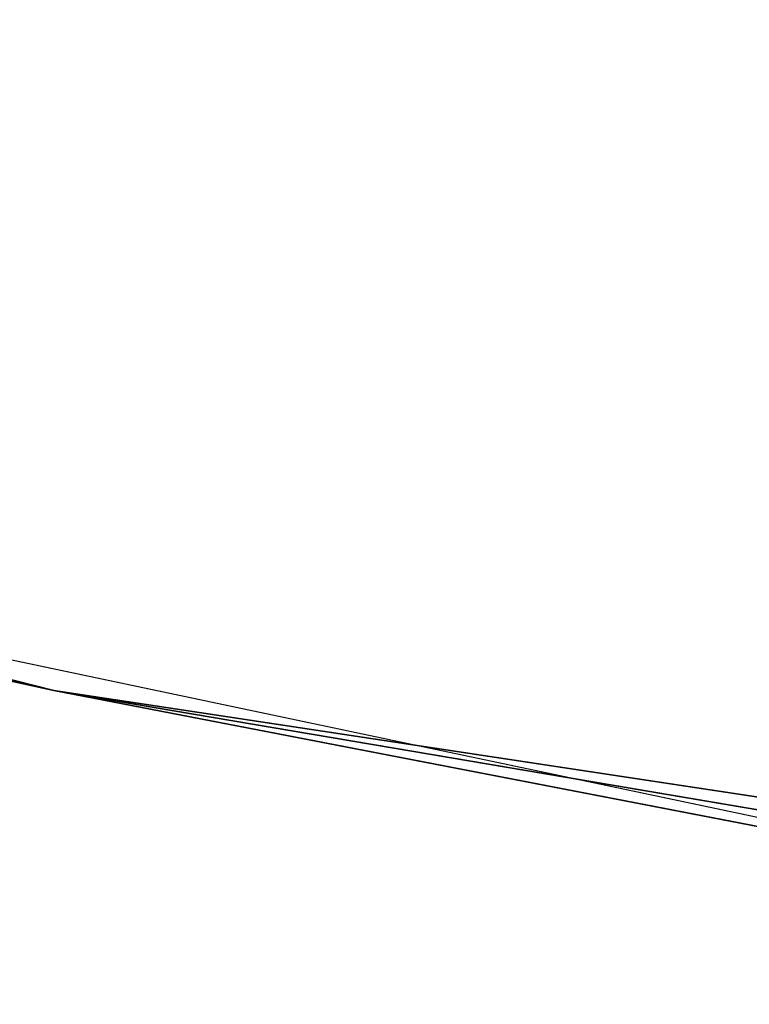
# Model space of a CAD drawing. Extents: x -775 to 775, y -775 to 775.
# Tile 142 of 256: x -146 to -140, y -731 to -723. Entities that reach past the tile are written whole.
import ezdxf

# ---------------------------------------------------------------- set-up
doc = ezdxf.new("R2010")
doc.units = 0
doc.layers.get('0').update_dxf_attribs({"color": 13, "linetype": 'CONTINUOUS'})

# ---------------------------------------------------------------- blocks, each defined once
blk = doc.blocks.new('OBJ_000001')
for p, q in [((-218.7702, -710.0457), (-145.9306, -728.523)), ((-145.9306, -728.523, 3), (-218.7702, -710.0457, 3)), ((-145.9306, -728.523, 18.222), (-218.7702, -710.0457, 18.222)), ((-145.9306, -728.523, 38.9998), (-218.7702, -710.0457, 38.9998)), ((-170.6908, -723.1155), (-145.9306, -728.523, 18.222)), ((-170.6908, -723.1155), (-135.3765, -730.5606)), ((-145.9306, -728.523), (-75.8735, -739.1208)), ((-145.9306, -728.523, 3), (-145.9306, -728.523)), ((-75.8735, -739.1208, 3), (-145.9306, -728.523, 3)), ((-135.3765, -730.5606), (-145.9306, -728.523, 18.222)), ((-101.7847, -735.9987), (-145.9306, -728.523, 18.222)), ((-75.8735, -739.1208, 18.222), (-145.9306, -728.523, 18.222)), ((-145.9306, -728.523, 18.222), (-145.9306, -728.523, 38.9998)), ((-75.8735, -739.1208, 38.9998), (-145.9306, -728.523, 38.9998))]:
    blk.add_line(p, q)
at = {"color": 7}
mesh = blk.add_polyface(dxfattribs=at)
corners = [(-145.9306, -728.523, 3), (-218.7702, -710.0457), (-145.9306, -728.523), (-218.7702, -710.0457, 3)]
mesh.append_faces([[corners[k] for k in face] for face in [(0, 1, 2), (1, 0, 3)]], dxfattribs={"vtx0": -1, "color": 7})
mesh = blk.add_polyface(dxfattribs=at)
corners = [(-218.7702, -710.0457, 18.222), (-170.6908, -723.1155), (-145.9306, -728.523, 18.222)]
mesh.append_faces([[corners[k] for k in face] for face in [(0, 1, 2)]], dxfattribs={"color": 7})
mesh = blk.add_polyface(dxfattribs=at)
corners = [(-145.9306, -728.523, 38.9998), (-218.7702, -710.0457, 18.222), (-145.9306, -728.523, 18.222), (-218.7702, -710.0457, 38.9998)]
mesh.append_faces([[corners[k] for k in face] for face in [(0, 1, 2), (1, 0, 3)]], dxfattribs={"vtx0": -1, "color": 7})
mesh = blk.add_polyface(dxfattribs=at)
corners = [(-145.9306, -728.523, 18.222), (-170.6908, -723.1155), (-135.3765, -730.5606)]
mesh.append_faces([[corners[k] for k in face] for face in [(0, 1, 2)]], dxfattribs={"color": 7})
mesh = blk.add_polyface(dxfattribs=at)
corners = [(-75.8735, -739.1208, 3), (-145.9306, -728.523), (-75.8735, -739.1208), (-145.9306, -728.523, 3)]
mesh.append_faces([[corners[k] for k in face] for face in [(0, 1, 2), (1, 0, 3)]], dxfattribs={"vtx0": -1, "color": 7})
mesh = blk.add_polyface(dxfattribs=at)
corners = [(-145.9306, -728.523, 18.222), (-135.3765, -730.5606), (-101.7847, -735.9987)]
mesh.append_faces([[corners[k] for k in face] for face in [(0, 1, 2)]], dxfattribs={"color": 7})
mesh = blk.add_polyface(dxfattribs=at)
corners = [(-145.9306, -728.523, 18.222), (-101.7847, -735.9987), (-75.8735, -739.1208, 18.222)]
mesh.append_faces([[corners[k] for k in face] for face in [(0, 1, 2)]], dxfattribs={"color": 7})
mesh = blk.add_polyface(dxfattribs=at)
corners = [(-75.8735, -739.1208, 38.9998), (-145.9306, -728.523, 18.222), (-75.8735, -739.1208, 18.222), (-145.9306, -728.523, 38.9998)]
mesh.append_faces([[corners[k] for k in face] for face in [(0, 1, 2), (1, 0, 3)]], dxfattribs={"vtx0": -1, "color": 7})
blk = doc.blocks.new('OBJ_000002')
at = {"color": 8}
mesh = blk.add_polyface(dxfattribs=at)
corners = [(-171.38, -726.0352, 30.1627), (-135.9231, -733.5104, 7), (-171.38, -726.0352, 7), (-135.9231, -733.5104, 30.1627)]
mesh.append_faces([[corners[k] for k in face] for face in [(0, 1, 2), (1, 0, 3)]], dxfattribs={"vtx0": -1, "color": 8})
blk = doc.blocks.new('SKPE74C')
for name in ['OBJ_000002', 'OBJ_000001']:
    blk.add_blockref(name, (0, 0))

msp = doc.modelspace()

# ---------------------------------------------------------------- block references
msp.add_blockref('SKPE74C', (0, 0))

doc.saveas('drawing.dxf')
